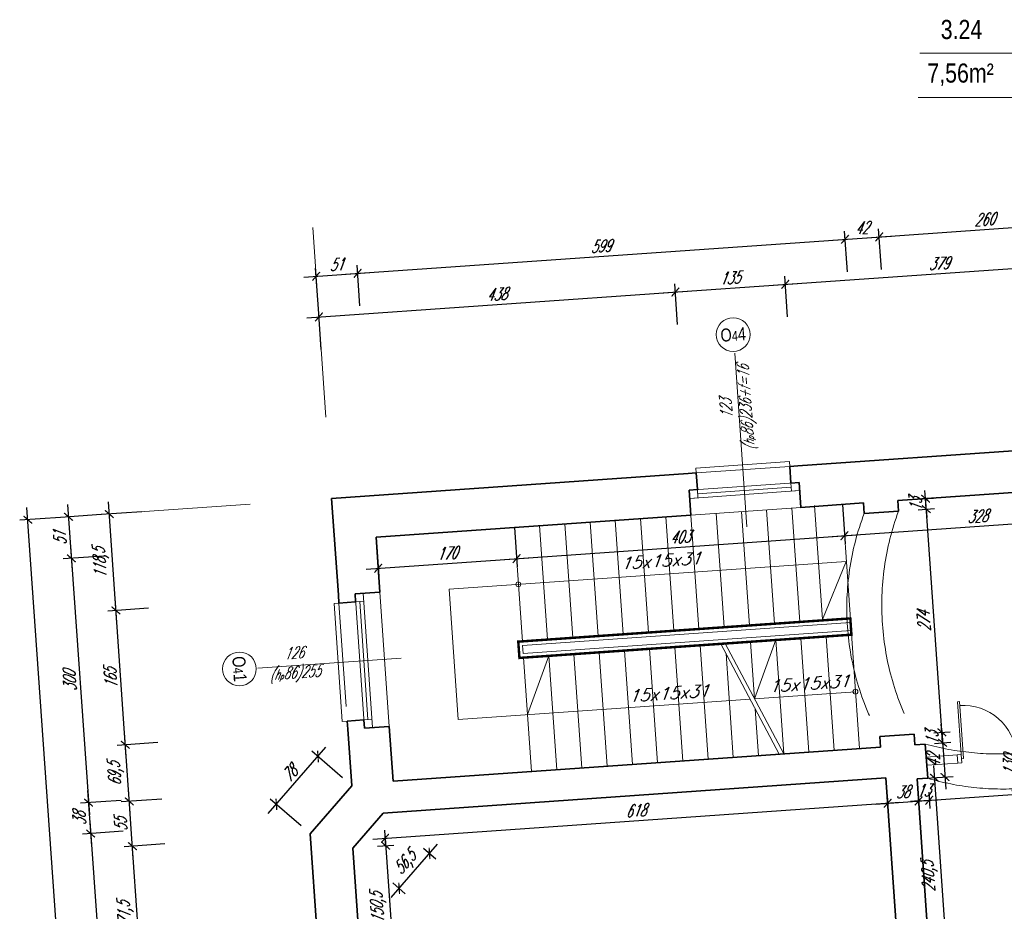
# Model space of a CAD drawing. Header units: millimetres. Extents: x 402 to 79005, y -7782 to 89952.
# Tile 45 of 256: x 21434 to 22641, y 17746 to 18839. Entities that reach past the tile are written whole.
import ezdxf

# ---------------------------------------------------------------- set-up
doc = ezdxf.new("R2010")
doc.units = ezdxf.units.MM
doc.header["$LTSCALE"] = 10
doc.linetypes.add('DASHED', pattern=[19.05, 12.7, -6.35])
doc.layers.get('0').update_dxf_attribs({"lineweight": 0})
doc.layers.get('Defpoints').update_dxf_attribs({"color": 253})
for name, color, linetype, lineweight in [('01 parter - ściany', 253, 'Continuous', 35), ('03-01_okna', 253, 'Continuous', 15), ('03-02_schody', 253, 'Continuous', 5), ('03_drzwi', 253, 'Continuous', 15), ('04-1_widok', 253, 'Continuous', 5), ('04-2_nad', 253, 'DASHED', 5), ('05-01_wymiary', 253, 'Continuous', 5), ('05-03_opis', 253, 'Continuous', 5)]:
    doc.layers.add(name, color=color, linetype=linetype, lineweight=lineweight)
doc.styles.add('ariel', font='ARIAL.TTF', dxfattribs={"width": 0.8})
doc.styles.add('ariel_wym', font='simplex.shx', dxfattribs={"width": 0.65, "oblique": 25})
doc.dimstyles.new('ariel 50', dxfattribs={"dimtxt": 15, "dimasz": 10, "dimexe": 10, "dimexo": 0, "dimgap": 5, "dimtad": 1, "dimdec": 1, "dimrnd": 0.5, "dimtxsty": 'ariel_wym', "dimblk": 'ARCHTICK', "dimcen": 2.5, "dimdle": 15, "dimazin": 0, "dimtfac": 1, "dimtdec": 1, "dimtix": 1, "dimtmove": 0, "dimatfit": 3, "dimldrblk": 'DOT', "dimfxl": 0, "dimarcsym": 0})
doc.dimstyles.new('ariel 50 wnętrze', dxfattribs={"dimtxt": 15, "dimasz": 10, "dimexe": 10, "dimexo": 0, "dimgap": 5, "dimtad": 1, "dimdec": 1, "dimrnd": 0.5, "dimtxsty": 'ariel_wym', "dimblk": 'ARCHTICK', "dimcen": 2.5, "dimdle": 15, "dimazin": 0, "dimtfac": 1, "dimtdec": 1, "dimtix": 1, "dimtmove": 0, "dimatfit": 3, "dimldrblk": 'DOT', "dimfxl": 0, "dimarcsym": 0})

# ---------------------------------------------------------------- blocks, each defined once
blk = doc.blocks.new('_ArchTick')
at = {"color": 0, "linetype": 'ByBlock', "const_width": 0.15}
blk.add_lwpolyline([(-0.5, -0.5), (0.5, 0.5)], dxfattribs=at)
blk = doc.blocks.new('*D3295')
at = {"layer": '05-01_wymiary', "color": 0, "lineweight": -2}
for p, q in [((21585.5, 17639.7), (21571.5, 17840.7)), ((21612.4, 17828.6), (21562.5, 17825.1)), ((21624.4, 17657.5), (21574.5, 17654))]:
    blk.add_line(p, q, dxfattribs=at)
at = {"layer": 'Defpoints', "color": 0, "lineweight": 0}
for p in [(21790.3, 17841), (21572.5, 17825.8), (21853.2, 17673.5)]:
    blk.add_point(p, dxfattribs=at)
at = {"layer": '05-01_wymiary', "color": 0, "lineweight": -2, "xscale": 10, "yscale": 10, "zscale": 10}
for p, rotation in [((21572.5, 17825.8), 94.00000000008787), ((21584.5, 17654.7), 274.0000000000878)]:
    blk.add_blockref('_ArchTick', p, dxfattribs=dict(at, rotation=rotation))
at = {"layer": '05-01_wymiary', "color": 0, "insert": (21564.6, 17739.3), "char_height": 15, "attachment_point": 5, "rotation": 94, "style": 'ariel_wym'}
blk.add_mtext('171,5', dxfattribs=at)
blk = doc.blocks.new('_Dot')
at = {"color": 0, "linetype": 'ByBlock', "lineweight": -2}
blk.add_line((-0.5, 0), (-1, 0), dxfattribs=at)
at = {"color": 0, "linetype": 'ByBlock', "const_width": 0.5}
blk.add_lwpolyline([(-0.25, 0, 1), (0.25, 0, 1)], format="xyb", close=True, dxfattribs=at)
blk = doc.blocks.new('*D3296')
at = {"layer": '05-01_wymiary', "color": 0, "lineweight": -2}
for p, q in [((21573.6, 17810.8), (21567.6, 17895.6)), ((21608.6, 17883.4), (21558.7, 17879.9)), ((21612.4, 17828.6), (21562.5, 17825.1))]:
    blk.add_line(p, q, dxfattribs=at)
at = {"layer": 'Defpoints', "color": 0, "lineweight": 0}
for p in [(21841.4, 17899.7), (21568.7, 17880.6), (21790.3, 17841)]:
    blk.add_point(p, dxfattribs=at)
at = {"layer": '05-01_wymiary', "color": 0, "lineweight": -2, "xscale": 10, "yscale": 10, "zscale": 10}
for p, rotation in [((21568.7, 17880.6), 94.00000000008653), ((21572.5, 17825.8), 274.0000000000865)]:
    blk.add_blockref('_ArchTick', p, dxfattribs=dict(at, rotation=rotation))
at = {"layer": '05-01_wymiary', "color": 0, "insert": (21558.1, 17852.3), "char_height": 15, "attachment_point": 5, "rotation": 94, "style": 'ariel_wym'}
blk.add_mtext('55', dxfattribs=at)
blk = doc.blocks.new('*D3297')
at = {"layer": '05-01_wymiary', "color": 0, "lineweight": -2}
for p, q in [((21569.7, 17865.7), (21562.8, 17964.9)), ((21603.7, 17952.8), (21553.9, 17949.3)), ((21608.6, 17883.4), (21558.7, 17879.9))]:
    blk.add_line(p, q, dxfattribs=at)
at = {"layer": 'Defpoints', "color": 0, "lineweight": 0}
for p in [(21887.4, 17972.6), (21563.8, 17950), (21841.4, 17899.7)]:
    blk.add_point(p, dxfattribs=at)
at = {"layer": '05-01_wymiary', "color": 0, "lineweight": -2, "xscale": 10, "yscale": 10, "zscale": 10}
for p, rotation in [((21563.8, 17950), 94.00000000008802), ((21568.7, 17880.6), 274.000000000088)]:
    blk.add_blockref('_ArchTick', p, dxfattribs=dict(at, rotation=rotation))
at = {"layer": '05-01_wymiary', "color": 0, "insert": (21552.4, 17914.3), "char_height": 15, "attachment_point": 5, "rotation": 94, "style": 'ariel_wym'}
blk.add_mtext('69,5', dxfattribs=at)
blk = doc.blocks.new('*D3298')
at = {"layer": '05-01_wymiary', "color": 0, "lineweight": -2}
for p, q in [((21564.9, 17935), (21551.3, 18129.5)), ((21592.2, 18117.4), (21542.3, 18113.9)), ((21603.7, 17952.8), (21553.9, 17949.3))]:
    blk.add_line(p, q, dxfattribs=at)
at = {"layer": 'Defpoints', "color": 0, "lineweight": 0}
for p in [(21875.9, 18137.2), (21552.3, 18114.6), (21887.4, 17972.6)]:
    blk.add_point(p, dxfattribs=at)
at = {"layer": '05-01_wymiary', "color": 0, "lineweight": -2, "xscale": 10, "yscale": 10, "zscale": 10}
for p, rotation in [((21552.3, 18114.6), 94.00000000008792), ((21563.8, 17950), 274.0000000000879)]:
    blk.add_blockref('_ArchTick', p, dxfattribs=dict(at, rotation=rotation))
at = {"layer": '05-01_wymiary', "color": 0, "insert": (21545.6, 18031.4), "char_height": 15, "attachment_point": 5, "rotation": 94, "style": 'ariel_wym'}
blk.add_mtext('165', dxfattribs=at)
blk = doc.blocks.new('*D3299')
at = {"layer": '05-01_wymiary', "color": 0, "lineweight": -2}
for p, q in [((21553.4, 18099.6), (21543, 18247.7)), ((21584, 18235.6), (21534.1, 18232.1)), ((21592.2, 18117.4), (21542.3, 18113.9))]:
    blk.add_line(p, q, dxfattribs=at)
at = {"layer": 'Defpoints', "color": 0, "lineweight": 0}
for p in [(21816.7, 18251.8), (21544.1, 18232.8), (21875.9, 18137.2)]:
    blk.add_point(p, dxfattribs=at)
at = {"layer": '05-01_wymiary', "color": 0, "lineweight": -2, "xscale": 10, "yscale": 10, "zscale": 10}
for p, rotation in [((21544.1, 18232.8), 94.0000000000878), ((21552.3, 18114.6), 274.0000000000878)]:
    blk.add_blockref('_ArchTick', p, dxfattribs=dict(at, rotation=rotation))
at = {"layer": '05-01_wymiary', "color": 0, "insert": (21534.3, 18172.7), "char_height": 15, "attachment_point": 5, "rotation": 94, "style": 'ariel_wym'}
blk.add_mtext('118,5', dxfattribs=at)
blk = doc.blocks.new('*D3300')
at = {"layer": '05-01_wymiary', "color": 0, "lineweight": -2}
for p, q in [((21493.1, 18244.3), (21498.8, 18163.5)), ((21534.1, 18232.1), (21484.2, 18228.6)), ((21537.6, 18181.2), (21487.8, 18177.7))]:
    blk.add_line(p, q, dxfattribs=at)
at = {"layer": 'Defpoints', "color": 0, "lineweight": 0}
for p in [(21816.7, 18251.8), (21871.2, 18204.5), (21497.7, 18178.4)]:
    blk.add_point(p, dxfattribs=at)
at = {"layer": '05-01_wymiary', "color": 0, "lineweight": -2, "xscale": 10, "yscale": 10, "zscale": 10}
for p, rotation in [((21494.2, 18229.3), 94.00000000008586), ((21497.7, 18178.4), 274.0000000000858)]:
    blk.add_blockref('_ArchTick', p, dxfattribs=dict(at, rotation=rotation))
at = {"layer": '05-01_wymiary', "color": 0, "insert": (21483.5, 18203), "char_height": 15, "attachment_point": 5, "rotation": 94, "style": 'ariel_wym'}
blk.add_mtext('51', dxfattribs=at)
blk = doc.blocks.new('*D3301')
at = {"layer": '05-01_wymiary', "color": 0, "lineweight": -2}
for p, q in [((21496.7, 18193.4), (21519.7, 17864.2)), ((21537.6, 18181.2), (21487.8, 18177.7)), ((21558.6, 17881.9), (21508.7, 17878.4))]:
    blk.add_line(p, q, dxfattribs=at)
at = {"layer": 'Defpoints', "color": 0, "lineweight": 0}
for p in [(21871.2, 18204.5), (21892.1, 17905.3), (21518.7, 17879.1)]:
    blk.add_point(p, dxfattribs=at)
at = {"layer": '05-01_wymiary', "color": 0, "lineweight": -2, "xscale": 10, "yscale": 10, "zscale": 10}
for p, rotation in [((21497.7, 18178.4), 94.00000000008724), ((21518.7, 17879.1), 274.0000000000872)]:
    blk.add_blockref('_ArchTick', p, dxfattribs=dict(at, rotation=rotation))
at = {"layer": '05-01_wymiary', "color": 0, "insert": (21495.7, 18027.9), "char_height": 15, "attachment_point": 5, "rotation": 94, "style": 'ariel_wym'}
blk.add_mtext('300', dxfattribs=at)
blk = doc.blocks.new('*D3302')
at = {"layer": '05-01_wymiary', "color": 0, "lineweight": -2}
for p, q in [((21517.6, 17894.1), (21522.4, 17826.3)), ((21558.6, 17881.9), (21508.7, 17878.4)), ((21561.2, 17844), (21511.3, 17840.5))]:
    blk.add_line(p, q, dxfattribs=at)
at = {"layer": 'Defpoints', "color": 0, "lineweight": 0}
for p in [(21892.1, 17905.3), (21879.9, 17866.3), (21521.3, 17841.2)]:
    blk.add_point(p, dxfattribs=at)
at = {"layer": '05-01_wymiary', "color": 0, "lineweight": -2, "xscale": 10, "yscale": 10, "zscale": 10}
for p, rotation in [((21518.7, 17879.1), 94.00000000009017), ((21521.3, 17841.2), 274.0000000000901)]:
    blk.add_blockref('_ArchTick', p, dxfattribs=dict(at, rotation=rotation))
at = {"layer": '05-01_wymiary', "color": 0, "insert": (21507.5, 17859.3), "char_height": 15, "attachment_point": 5, "rotation": 94, "style": 'ariel_wym'}
blk.add_mtext('38', dxfattribs=at)
blk = doc.blocks.new('*D3303')
at = {"layer": '05-01_wymiary', "color": 0, "lineweight": -2}
for p, q in [((21520.3, 17856.2), (21587.6, 16892.6)), ((21561.2, 17844), (21511.3, 17840.5)), ((21626.5, 16910.3), (21576.6, 16906.8))]:
    blk.add_line(p, q, dxfattribs=at)
at = {"layer": 'Defpoints', "color": 0, "lineweight": 0}
for p in [(21879.9, 17866.3), (21960, 16933.6), (21586.6, 16907.5)]:
    blk.add_point(p, dxfattribs=at)
at = {"layer": '05-01_wymiary', "color": 0, "lineweight": -2, "xscale": 10, "yscale": 10, "zscale": 10}
for p, rotation in [((21521.3, 17841.2), 94.00000000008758), ((21586.6, 16907.5), 274.0000000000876)]:
    blk.add_blockref('_ArchTick', p, dxfattribs=dict(at, rotation=rotation))
at = {"layer": '05-01_wymiary', "color": 0, "insert": (21541.5, 17373.5), "char_height": 15, "attachment_point": 5, "rotation": 94, "style": 'ariel_wym'}
blk.add_mtext('936', dxfattribs=at)
blk = doc.blocks.new('*D3316')
at = {"layer": '05-01_wymiary', "color": 0, "lineweight": -2}
for p, q in [((21752.5, 13818.9), (21443.2, 18240.8)), ((21484.2, 18228.6), (21434.3, 18225.1)), ((21791.3, 13836.7), (21741.4, 13833.2))]:
    blk.add_line(p, q, dxfattribs=at)
at = {"layer": 'Defpoints', "color": 0, "lineweight": 0}
for p in [(21816.7, 18251.8), (21444.3, 18225.8), (22198.6, 13865.1)]:
    blk.add_point(p, dxfattribs=at)
at = {"layer": '05-01_wymiary', "color": 0, "lineweight": -2, "xscale": 10, "yscale": 10, "zscale": 10}
for p, rotation in [((21444.3, 18225.8), 94.00000000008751), ((21751.4, 13833.9), 274.0000000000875)]:
    blk.add_blockref('_ArchTick', p, dxfattribs=dict(at, rotation=rotation))
at = {"layer": '05-01_wymiary', "color": 0, "insert": (21584, 16028.9), "char_height": 15, "attachment_point": 5, "rotation": 94, "style": 'ariel_wym'}
blk.add_mtext('4402,5', dxfattribs=at)
blk = doc.blocks.new('*D3317')
at = {"layer": '05-01_wymiary', "color": 0, "lineweight": -2}
for p, q in [((21786.2, 18473.2), (22253.1, 18505.9)), ((22240.9, 18464.9), (22237.4, 18514.8)), ((21804, 18434.3), (21800.5, 18484.2))]:
    blk.add_line(p, q, dxfattribs=at)
at = {"layer": 'Defpoints', "color": 0, "lineweight": 0}
for p in [(22238.1, 18504.8), (21816.7, 18251.8), (22257.2, 18231.5)]:
    blk.add_point(p, dxfattribs=at)
at = {"layer": '05-01_wymiary', "color": 0, "lineweight": -2, "xscale": 10, "yscale": 10, "zscale": 10}
for p, rotation in [((22238.1, 18504.8), 3.999999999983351), ((21801.2, 18474.3), 183.9999999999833)]:
    blk.add_blockref('_ArchTick', p, dxfattribs=dict(at, rotation=rotation))
at = {"layer": '05-01_wymiary', "color": 0, "insert": (22018.8, 18502), "char_height": 15, "attachment_point": 5, "rotation": 4, "style": 'ariel_wym'}
blk.add_mtext('438', dxfattribs=at)
blk = doc.blocks.new('*D3318')
at = {"layer": '05-01_wymiary', "color": 0, "lineweight": -2}
for p, q in [((22375.6, 18474.3), (22372.1, 18524.2)), ((22223.1, 18503.8), (22387.7, 18515.3)), ((22240.9, 18464.9), (22237.4, 18514.8))]:
    blk.add_line(p, q, dxfattribs=at)
at = {"layer": 'Defpoints', "color": 0, "lineweight": 0}
for p in [(22372.8, 18514.2), (22391.9, 18240.9), (22257.2, 18231.5)]:
    blk.add_point(p, dxfattribs=at)
at = {"layer": '05-01_wymiary', "color": 0, "lineweight": -2, "xscale": 10, "yscale": 10, "zscale": 10}
for p, rotation in [((22372.8, 18514.2), 3.999999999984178), ((22238.1, 18504.8), 183.9999999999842)]:
    blk.add_blockref('_ArchTick', p, dxfattribs=dict(at, rotation=rotation))
at = {"layer": '05-01_wymiary', "color": 0, "insert": (22304.6, 18522), "char_height": 15, "attachment_point": 5, "rotation": 4, "style": 'ariel_wym'}
blk.add_mtext('135', dxfattribs=at)
blk = doc.blocks.new('*D3319')
at = {"layer": '05-01_wymiary', "color": 0, "lineweight": -2}
for p, q in [((22357.8, 18513.2), (22765.8, 18541.7)), ((22753.6, 18500.8), (22750.2, 18550.6)), ((22375.6, 18474.3), (22372.1, 18524.2))]:
    blk.add_line(p, q, dxfattribs=at)
at = {"layer": 'Defpoints', "color": 0, "lineweight": 0}
for p in [(22750.9, 18540.7), (22770, 18267.4), (22391.9, 18240.9)]:
    blk.add_point(p, dxfattribs=at)
at = {"layer": '05-01_wymiary', "color": 0, "lineweight": -2, "xscale": 10, "yscale": 10, "zscale": 10}
for p, rotation in [((22750.9, 18540.7), 3.999999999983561), ((22372.8, 18514.2), 183.9999999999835)]:
    blk.add_blockref('_ArchTick', p, dxfattribs=dict(at, rotation=rotation))
at = {"layer": '05-01_wymiary', "color": 0, "insert": (22560.9, 18539.9), "char_height": 15, "attachment_point": 5, "rotation": 4, "style": 'ariel_wym'}
blk.add_mtext('379', dxfattribs=at)
blk = doc.blocks.new('*D3321')
at = {"layer": '05-01_wymiary', "color": 0, "lineweight": -2}
for p, q in [((21782.7, 18523.1), (21863.5, 18528.7)), ((21800.5, 18484.2), (21797, 18534.1)), ((21851.4, 18487.8), (21847.9, 18537.7))]:
    blk.add_line(p, q, dxfattribs=at)
at = {"layer": 'Defpoints', "color": 0, "lineweight": 0}
for p in [(21848.6, 18527.7), (21816.7, 18251.8), (21871.2, 18204.5)]:
    blk.add_point(p, dxfattribs=at)
at = {"layer": '05-01_wymiary', "color": 0, "lineweight": -2, "xscale": 10, "yscale": 10, "zscale": 10}
for p, rotation in [((21797.7, 18524.1), 183.9999999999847), ((21848.6, 18527.7), 3.999999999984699)]:
    blk.add_blockref('_ArchTick', p, dxfattribs=dict(at, rotation=rotation))
at = {"layer": '05-01_wymiary', "color": 0, "insert": (21822.3, 18538.4), "char_height": 15, "attachment_point": 5, "rotation": 4, "style": 'ariel_wym'}
blk.add_mtext('51', dxfattribs=at)
blk = doc.blocks.new('*D3322')
at = {"layer": '05-01_wymiary', "color": 0, "lineweight": -2}
for p, q in [((22448.9, 18529.6), (22445.4, 18579.4)), ((21833.6, 18526.6), (22461.1, 18570.5)), ((21851.4, 18487.8), (21847.9, 18537.7))]:
    blk.add_line(p, q, dxfattribs=at)
at = {"layer": 'Defpoints', "color": 0, "lineweight": 0}
for p in [(22446.1, 18569.5), (22468.7, 18246.3), (21871.2, 18204.5)]:
    blk.add_point(p, dxfattribs=at)
at = {"layer": '05-01_wymiary', "color": 0, "lineweight": -2, "xscale": 10, "yscale": 10, "zscale": 10}
for p, rotation in [((22446.1, 18569.5), 3.999999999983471), ((21848.6, 18527.7), 183.9999999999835)]:
    blk.add_blockref('_ArchTick', p, dxfattribs=dict(at, rotation=rotation))
at = {"layer": '05-01_wymiary', "color": 0, "insert": (22146.5, 18561), "char_height": 15, "attachment_point": 5, "rotation": 4, "style": 'ariel_wym'}
blk.add_mtext('599', dxfattribs=at)
blk = doc.blocks.new('*D3323')
at = {"layer": '05-01_wymiary', "color": 0, "lineweight": -2}
for p, q in [((22448.9, 18529.6), (22445.4, 18579.4)), ((22490.8, 18532.5), (22487.3, 18582.4)), ((22431.1, 18568.4), (22503, 18573.4))]:
    blk.add_line(p, q, dxfattribs=at)
at = {"layer": 'Defpoints', "color": 0, "lineweight": 0}
for p in [(22488, 18572.4), (22468.7, 18246.3), (22510.6, 18249.2)]:
    blk.add_point(p, dxfattribs=at)
at = {"layer": '05-01_wymiary', "color": 0, "lineweight": -2, "xscale": 10, "yscale": 10, "zscale": 10}
for p, rotation in [((22488, 18572.4), 3.999999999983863), ((22446.1, 18569.5), 183.9999999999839)]:
    blk.add_blockref('_ArchTick', p, dxfattribs=dict(at, rotation=rotation))
at = {"layer": '05-01_wymiary', "color": 0, "insert": (22466.2, 18583.4), "char_height": 15, "attachment_point": 5, "rotation": 4, "style": 'ariel_wym'}
blk.add_mtext('42', dxfattribs=at)
blk = doc.blocks.new('*D3324')
at = {"layer": '05-01_wymiary', "color": 0, "lineweight": -2}
for p, q in [((22750.2, 18550.6), (22746.7, 18600.5)), ((22473, 18571.4), (22762.3, 18591.6)), ((22490.8, 18532.5), (22487.3, 18582.4))]:
    blk.add_line(p, q, dxfattribs=at)
at = {"layer": 'Defpoints', "color": 0, "lineweight": 0}
for p in [(22747.4, 18590.5), (22770, 18267.4), (22510.6, 18249.2)]:
    blk.add_point(p, dxfattribs=at)
at = {"layer": '05-01_wymiary', "color": 0, "lineweight": -2, "xscale": 10, "yscale": 10, "zscale": 10}
for p, rotation in [((22747.4, 18590.5), 3.99999999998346), ((22488, 18572.4), 183.9999999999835)]:
    blk.add_blockref('_ArchTick', p, dxfattribs=dict(at, rotation=rotation))
at = {"layer": '05-01_wymiary', "color": 0, "insert": (22616.8, 18593.9), "char_height": 15, "attachment_point": 5, "rotation": 4, "style": 'ariel_wym'}
blk.add_mtext('260', dxfattribs=at)
blk = doc.blocks.new('*D3336')
at = {"layer": '05-01_wymiary', "color": 0, "lineweight": -2}
for p, q in [((22040.7, 18216.4), (22044.1, 18168.2)), ((21871.2, 18204.5), (21874.5, 18156.3)), ((21858.9, 18165.2), (22058.4, 18179.2))]:
    blk.add_line(p, q, dxfattribs=at)
at = {"layer": 'Defpoints', "color": 0, "lineweight": 0}
for p in [(22040.7, 18216.4), (21871.2, 18204.5), (22043.4, 18178.1)]:
    blk.add_point(p, dxfattribs=at)
at = {"layer": '05-01_wymiary', "color": 0, "lineweight": -2, "xscale": 10, "yscale": 10, "zscale": 10}
for p, rotation in [((22043.4, 18178.1), 3.99999999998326), ((21873.8, 18166.3), 183.9999999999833)]:
    blk.add_blockref('_ArchTick', p, dxfattribs=dict(at, rotation=rotation))
at = {"layer": '05-01_wymiary', "color": 0, "insert": (21957.8, 18184.7), "char_height": 15, "attachment_point": 5, "rotation": 4, "style": 'ariel_wym'}
blk.add_mtext('170', dxfattribs=at)
blk = doc.blocks.new('*D3337')
at = {"layer": '05-01_wymiary', "color": 0, "lineweight": -2}
for p, q in [((22442.8, 18244.5), (22446.1, 18196.3)), ((22040.7, 18216.4), (22044.1, 18168.2)), ((22028.5, 18177.1), (22460.4, 18207.3))]:
    blk.add_line(p, q, dxfattribs=at)
at = {"layer": 'Defpoints', "color": 0, "lineweight": 0}
for p in [(22442.8, 18244.5), (22040.7, 18216.4), (22445.4, 18206.2)]:
    blk.add_point(p, dxfattribs=at)
at = {"layer": '05-01_wymiary', "color": 0, "lineweight": -2, "xscale": 10, "yscale": 10, "zscale": 10}
for p, rotation in [((22445.4, 18206.2), 3.999999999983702), ((22043.4, 18178.1), 183.9999999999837)]:
    blk.add_blockref('_ArchTick', p, dxfattribs=dict(at, rotation=rotation))
at = {"layer": '05-01_wymiary', "color": 0, "insert": (22243.6, 18204.7), "char_height": 15, "attachment_point": 5, "rotation": 4, "style": 'ariel_wym'}
blk.add_mtext('403', dxfattribs=at)
blk = doc.blocks.new('*D3338')
at = {"layer": '05-01_wymiary', "color": 0, "lineweight": -2}
for p, q in [((22770, 18267.4), (22773.3, 18219.1)), ((22442.8, 18244.5), (22446.1, 18196.3)), ((22430.5, 18205.2), (22787.6, 18230.2))]:
    blk.add_line(p, q, dxfattribs=at)
at = {"layer": 'Defpoints', "color": 0, "lineweight": 0}
for p in [(22770, 18267.4), (22442.8, 18244.5), (22772.6, 18229.1)]:
    blk.add_point(p, dxfattribs=at)
at = {"layer": '05-01_wymiary', "color": 0, "lineweight": -2, "xscale": 10, "yscale": 10, "zscale": 10}
for p, rotation in [((22772.6, 18229.1), 3.999999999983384), ((22445.4, 18206.2), 183.9999999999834)]:
    blk.add_blockref('_ArchTick', p, dxfattribs=dict(at, rotation=rotation))
at = {"layer": '05-01_wymiary', "color": 0, "insert": (22608.2, 18230.1), "char_height": 15, "attachment_point": 5, "rotation": 4, "style": 'ariel_wym'}
blk.add_mtext('328', dxfattribs=at)
blk = doc.blocks.new('*U5')
for p, q in [((0, -0.025), (0, 0.025)), ((0, -0.675), (0, -0.7))]:
    blk.add_line(p, q)
for points in [[(0, 0.7), (0, 0.675), (-0.7, 0.675), (-0.7, 0.7), (-0.05, 0.7), (0.05, 0.7), (0.05, 0.75), (-0.05, 0.75), (-0.05, 0.7)], [(0, -0.7), (0, -0.675), (-0.7, -0.675), (-0.7, -0.7), (-0.05, -0.7), (0.05, -0.7), (0.05, -0.75), (-0.05, -0.75), (-0.05, -0.7)]]:
    blk.add_lwpolyline(points)
for centre, start, end in [((0, 0.675), 180, 270), ((0, -0.675), 90, 180)]:
    blk.add_arc(centre, 0.65, start, end)
blk = doc.blocks.new('*D3339')
at = {"layer": '05-01_wymiary', "color": 0, "lineweight": -2}
for p, q in [((22564.6, 17967.3), (22569.7, 17895.5)), ((22555.7, 17951.7), (22575.7, 17953.1)), ((22558.6, 17909.8), (22578.6, 17911.2))]:
    blk.add_line(p, q, dxfattribs=at)
at = {"layer": 'Defpoints', "color": 0, "lineweight": 0}
for p in [(22544.5, 17950.9), (22547.4, 17909), (22568.6, 17910.5)]:
    blk.add_point(p, dxfattribs=at)
at = {"layer": '05-01_wymiary', "color": 0, "lineweight": -2, "xscale": 10, "yscale": 10, "zscale": 10}
for p, rotation in [((22565.7, 17952.4), 94.00000000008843), ((22568.6, 17910.5), 274.0000000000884)]:
    blk.add_blockref('_ArchTick', p, dxfattribs=dict(at, rotation=rotation))
at = {"layer": '05-01_wymiary', "color": 0, "insert": (22554.7, 17930.5), "char_height": 15, "attachment_point": 5, "rotation": 94, "style": 'ariel_wym'}
blk.add_mtext('42', dxfattribs=at)
blk = doc.blocks.new('*D3340')
at = {"layer": '05-01_wymiary', "color": 0, "lineweight": -2}
for p, q in [((22554.6, 17924.5), (22573.5, 17654.5)), ((22545.7, 17908.9), (22565.6, 17910.3)), ((22562.5, 17668.7), (22582.4, 17670.1))]:
    blk.add_line(p, q, dxfattribs=at)
at = {"layer": 'Defpoints', "color": 0, "lineweight": 0}
for p in [(22534.5, 17908.1), (22551.2, 17668), (22572.4, 17669.4)]:
    blk.add_point(p, dxfattribs=at)
at = {"layer": '05-01_wymiary', "color": 0, "lineweight": -2, "xscale": 10, "yscale": 10, "zscale": 10}
for p, rotation in [((22555.6, 17909.6), 94.00000000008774), ((22572.4, 17669.4), 274.0000000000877)]:
    blk.add_blockref('_ArchTick', p, dxfattribs=dict(at, rotation=rotation))
at = {"layer": '05-01_wymiary', "color": 0, "insert": (22550.1, 17788.5), "char_height": 15, "attachment_point": 5, "rotation": 94, "style": 'ariel_wym'}
blk.add_mtext('240,5', dxfattribs=at)
blk = doc.blocks.new('*D3369')
at = {"layer": '05-01_wymiary', "color": 0, "lineweight": -2}
for p, q in [((22564.8, 17965.3), (22564.1, 17975.3)), ((22554.8, 17964.6), (22574.8, 17966)), ((22565.7, 17952.4), (22564.8, 17965.3)), ((22555.7, 17951.7), (22575.7, 17953.1)), ((22565.7, 17952.4), (22566.4, 17942.4))]:
    blk.add_line(p, q, dxfattribs=at)
at = {"layer": 'Defpoints', "color": 0, "lineweight": 0}
for p in [(22530.6, 17962.9), (22564.8, 17965.3), (22544.5, 17950.9)]:
    blk.add_point(p, dxfattribs=at)
at = {"layer": '05-01_wymiary', "color": 0, "lineweight": -2, "xscale": 10, "yscale": 10, "zscale": 10}
for p, rotation in [((22564.8, 17965.3), 274.00000000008), ((22565.7, 17952.4), 94.00000000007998)]:
    blk.add_blockref('_ArchTick', p, dxfattribs=dict(at, rotation=rotation))
at = {"layer": '05-01_wymiary', "color": 0, "insert": (22552.8, 17958), "char_height": 15, "attachment_point": 5, "rotation": 94, "style": 'ariel_wym'}
blk.add_mtext('13', dxfattribs=at)
blk = doc.blocks.new('*D3370')
at = {"layer": '05-01_wymiary', "color": 0, "lineweight": -2}
for p, q in [((22565.8, 17950.4), (22544.6, 18253.6)), ((22535.7, 18238), (22555.6, 18239.4)), ((22554.8, 17964.6), (22574.8, 17966))]:
    blk.add_line(p, q, dxfattribs=at)
at = {"layer": 'Defpoints', "color": 0, "lineweight": 0}
for p in [(22545.7, 18238.7), (22511.5, 18236.3), (22530.6, 17962.9)]:
    blk.add_point(p, dxfattribs=at)
at = {"layer": '05-01_wymiary', "color": 0, "lineweight": -2, "xscale": 10, "yscale": 10, "zscale": 10}
for p, rotation in [((22545.7, 18238.7), 94.00000000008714), ((22564.8, 17965.3), 274.0000000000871)]:
    blk.add_blockref('_ArchTick', p, dxfattribs=dict(at, rotation=rotation))
at = {"layer": '05-01_wymiary', "color": 0, "insert": (22542.8, 18101.1), "char_height": 15, "attachment_point": 5, "rotation": 94, "style": 'ariel_wym'}
blk.add_mtext('274', dxfattribs=at)
blk = doc.blocks.new('*D3371')
at = {"layer": '05-01_wymiary', "color": 0, "lineweight": -2}
for p, q in [((22534.8, 18250.9), (22554.7, 18252.3)), ((22544.8, 18251.6), (22544.1, 18261.6)), ((22545.7, 18238.7), (22544.8, 18251.6)), ((22535.7, 18238), (22555.6, 18239.4)), ((22545.7, 18238.7), (22546.4, 18228.7))]:
    blk.add_line(p, q, dxfattribs=at)
at = {"layer": 'Defpoints', "color": 0, "lineweight": 0}
for p in [(22544.8, 18251.6), (22510.6, 18249.2), (22511.5, 18236.3)]:
    blk.add_point(p, dxfattribs=at)
at = {"layer": '05-01_wymiary', "color": 0, "lineweight": -2, "xscale": 10, "yscale": 10, "zscale": 10}
for p, rotation in [((22544.8, 18251.6), 274.0000000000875), ((22545.7, 18238.7), 94.0000000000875)]:
    blk.add_blockref('_ArchTick', p, dxfattribs=dict(at, rotation=rotation))
at = {"layer": '05-01_wymiary', "color": 0, "insert": (22532.7, 18244.3), "char_height": 15, "attachment_point": 5, "rotation": 94, "style": 'ariel_wym'}
blk.add_mtext('13', dxfattribs=at)
blk = doc.blocks.new('*D2611')
at = {"layer": '05-01_wymiary', "color": 0, "lineweight": -2}
for p, q in [((22497.7, 17888.4), (22499.1, 17868.5)), ((21867.1, 17834.3), (22513.4, 17879.5)), ((21881.4, 17845.3), (21882.8, 17825.4))]:
    blk.add_line(p, q, dxfattribs=at)
at = {"layer": 'Defpoints', "color": 0, "lineweight": 0}
for p in [(22496.3, 17909.4), (22498.4, 17878.4), (21879.9, 17866.3)]:
    blk.add_point(p, dxfattribs=at)
at = {"layer": '05-01_wymiary', "color": 0, "lineweight": -2, "xscale": 10, "yscale": 10, "zscale": 10}
for p, rotation in [((22498.4, 17878.4), 3.999999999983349), ((21882.1, 17835.3), 183.9999999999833)]:
    blk.add_blockref('_ArchTick', p, dxfattribs=dict(at, rotation=rotation))
at = {"layer": '05-01_wymiary', "color": 0, "insert": (22189.4, 17869.4), "char_height": 15, "attachment_point": 5, "rotation": 4, "style": 'ariel_wym'}
blk.add_mtext('618', dxfattribs=at)
blk = doc.blocks.new('*D2612')
at = {"layer": '05-01_wymiary', "color": 0, "lineweight": -2}
for p, q in [((22497.7, 17888.4), (22499.1, 17868.5)), ((22535.6, 17891.1), (22537, 17871.1)), ((22483.5, 17877.4), (22551.3, 17882.1))]:
    blk.add_line(p, q, dxfattribs=at)
at = {"layer": 'Defpoints', "color": 0, "lineweight": 0}
for p in [(22496.3, 17909.4), (22534.5, 17908.1), (22536.3, 17881.1)]:
    blk.add_point(p, dxfattribs=at)
at = {"layer": '05-01_wymiary', "color": 0, "lineweight": -2, "xscale": 10, "yscale": 10, "zscale": 10}
for p, rotation in [((22498.4, 17878.4), 183.9999999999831), ((22536.3, 17881.1), 3.999999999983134)]:
    blk.add_blockref('_ArchTick', p, dxfattribs=dict(at, rotation=rotation))
at = {"layer": '05-01_wymiary', "color": 0, "insert": (22516.5, 17892.2), "char_height": 15, "attachment_point": 5, "rotation": 4, "style": 'ariel_wym'}
blk.add_mtext('38', dxfattribs=at)
blk = doc.blocks.new('*D2613')
at = {"layer": '05-01_wymiary', "color": 0, "lineweight": -2}
for p, q in [((22535.6, 17891.1), (22537, 17871.1)), ((22548.6, 17892), (22550, 17872)), ((22536.3, 17881.1), (22526.4, 17880.4)), ((22536.3, 17881.1), (22549.3, 17882)), ((22549.3, 17882), (22559.3, 17882.7))]:
    blk.add_line(p, q, dxfattribs=at)
at = {"layer": 'Defpoints', "color": 0, "lineweight": 0}
for p in [(22534.5, 17908.1), (22547.4, 17909), (22549.3, 17882)]:
    blk.add_point(p, dxfattribs=at)
at = {"layer": '05-01_wymiary', "color": 0, "lineweight": -2, "xscale": 10, "yscale": 10, "zscale": 10}
for p, rotation in [((22549.3, 17882), 183.9999999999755), ((22536.3, 17881.1), 3.99999999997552)]:
    blk.add_blockref('_ArchTick', p, dxfattribs=dict(at, rotation=rotation))
at = {"layer": '05-01_wymiary', "color": 0, "insert": (22542, 17894), "char_height": 15, "attachment_point": 5, "rotation": 4, "style": 'ariel_wym'}
blk.add_mtext('13', dxfattribs=at)
blk = doc.blocks.new('*D2614')
at = {"layer": '05-01_wymiary', "color": 0, "lineweight": -2}
for p, q in [((22774.1, 17907.7), (22775.5, 17887.8)), ((22534.3, 17880.9), (22789.7, 17898.8)), ((22548.6, 17892), (22550, 17872))]:
    blk.add_line(p, q, dxfattribs=at)
at = {"layer": 'Defpoints', "color": 0, "lineweight": 0}
for p in [(22772.9, 17924.7), (22547.4, 17909), (22774.8, 17897.8)]:
    blk.add_point(p, dxfattribs=at)
at = {"layer": '05-01_wymiary', "color": 0, "lineweight": -2, "xscale": 10, "yscale": 10, "zscale": 10}
for p, rotation in [((22774.8, 17897.8), 3.999999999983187), ((22549.3, 17882), 183.9999999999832)]:
    blk.add_blockref('_ArchTick', p, dxfattribs=dict(at, rotation=rotation))
at = {"layer": '05-01_wymiary', "color": 0, "insert": (22661.2, 17902.3), "char_height": 15, "attachment_point": 5, "rotation": 4, "style": 'ariel_wym'}
blk.add_mtext('226', dxfattribs=at)
blk = doc.blocks.new('*D2616')
at = {"layer": '05-01_wymiary', "color": 0, "lineweight": -2}
for p, q in [((21889.7, 17762.8), (21946.6, 17828.2)), ((21929.2, 17823.5), (21944.3, 17810.4)), ((21891.9, 17780.7), (21907, 17767.5))]:
    blk.add_line(p, q, dxfattribs=at)
at = {"layer": 'Defpoints', "color": 0, "lineweight": 0}
for p in [(21879.9, 17866.3), (21842.7, 17823.5), (21936.7, 17816.9)]:
    blk.add_point(p, dxfattribs=at)
at = {"layer": '05-01_wymiary', "color": 0, "lineweight": -2, "xscale": 10, "yscale": 10, "zscale": 10}
for p, rotation in [((21936.7, 17816.9), 48.99999999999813), ((21899.5, 17774.1), 228.9999999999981)]:
    blk.add_blockref('_ArchTick', p, dxfattribs=dict(at, rotation=rotation))
at = {"layer": '05-01_wymiary', "color": 0, "insert": (21907.6, 17804.6), "char_height": 15, "attachment_point": 5, "rotation": 49, "style": 'ariel_wym'}
blk.add_mtext('56,5', dxfattribs=at)
blk = doc.blocks.new('*D2617')
at = {"layer": '05-01_wymiary', "color": 0, "lineweight": -2}
for p, q in [((21882, 17841.3), (21894.6, 17661.3)), ((21873.1, 17825.6), (21893, 17827)), ((21883.6, 17675.6), (21903.5, 17677))]:
    blk.add_line(p, q, dxfattribs=at)
at = {"layer": 'Defpoints', "color": 0, "lineweight": 0}
for p in [(21842.7, 17823.5), (21853.2, 17673.5), (21893.5, 17676.3)]:
    blk.add_point(p, dxfattribs=at)
at = {"layer": '05-01_wymiary', "color": 0, "lineweight": -2, "xscale": 10, "yscale": 10, "zscale": 10}
for p, rotation in [((21883, 17826.3), 94.00000000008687), ((21893.5, 17676.3), 274.0000000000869)]:
    blk.add_blockref('_ArchTick', p, dxfattribs=dict(at, rotation=rotation))
at = {"layer": '05-01_wymiary', "color": 0, "insert": (21874.4, 17750.3), "char_height": 15, "attachment_point": 5, "rotation": 94, "style": 'ariel_wym'}
blk.add_mtext('150,5', dxfattribs=at)
blk = doc.blocks.new('*D3066')
at = {"layer": '05-01_wymiary', "color": 0, "lineweight": -2}
for p, q in [((21739.1, 17865.6), (21809.8, 17947)), ((21830.2, 17909.4), (21792.4, 17942.2)), ((21779.2, 17850.7), (21741.4, 17883.5))]:
    blk.add_line(p, q, dxfattribs=at)
at = {"layer": 'Defpoints', "color": 0, "lineweight": 0}
for p in [(21800, 17935.7), (21841.4, 17899.7), (21790.3, 17841)]:
    blk.add_point(p, dxfattribs=at)
at = {"layer": '05-01_wymiary', "color": 0, "lineweight": -2, "xscale": 10, "yscale": 10, "zscale": 10}
for p, rotation in [((21800, 17935.7), 49.00000000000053), ((21749, 17877), 229.0000000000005)]:
    blk.add_blockref('_ArchTick', p, dxfattribs=dict(at, rotation=rotation))
at = {"layer": '05-01_wymiary', "color": 0, "insert": (21765, 17914.5), "char_height": 15, "attachment_point": 5, "rotation": 49, "style": 'ariel_wym'}
blk.add_mtext('78', dxfattribs=at)

msp = doc.modelspace()

# ---------------------------------------------------------------- linework, layer by layer
at = {"layer": '01 parter - ściany'}
for p, q in [((22388.334, 18291.817), (22809.306, 18321.254)), ((22378.358, 18291.12), (22388.334, 18291.817)), ((22379.788, 18270.67), (22378.358, 18291.12)), ((21816.729, 18251.847), (22253.662, 18282.4)), ((22263.638, 18283.098), (22253.662, 18282.4)), ((22265.068, 18262.648), (22263.638, 18283.098)), ((22255.092, 18261.95), (22265.068, 18262.648)), ((22257.22, 18231.524), (22255.092, 18261.95)), ((22389.764, 18271.367), (22379.788, 18270.67)), ((22391.891, 18240.942), (22389.764, 18271.367)), ((22510.601, 18249.243), (22769.968, 18267.379)), ((21824.995, 18133.635), (21816.729, 18251.847)), ((22391.891, 18240.942), (22468.704, 18246.313)), ((22468.704, 18246.313), (22469.61, 18233.344)), ((22510.601, 18249.243), (22511.508, 18236.274)), ((21871.163, 18204.529), (22257.22, 18231.524)), ((22469.61, 18233.344), (22511.508, 18236.274)), ((21875.871, 18137.193), (21871.163, 18204.529)), ((21825.693, 18123.66), (21824.995, 18133.635)), ((21875.871, 18137.193), (21845.446, 18135.065)), ((21845.446, 18135.065), (21846.143, 18125.09)), ((21846.143, 18125.09), (21825.693, 18123.66)), ((21856.258, 17980.443), (21835.808, 17979.013)), ((21835.808, 17979.013), (21836.505, 17969.037)), ((21856.955, 17970.467), (21856.258, 17980.443)), ((21887.381, 17972.595), (21856.955, 17970.467)), ((21892.09, 17905.259), (21887.381, 17972.595)), ((21841.353, 17899.707), (21836.505, 17969.037)), ((22488.724, 17960.012), (22530.621, 17962.942)), ((22531.528, 17949.973), (22530.621, 17962.942)), ((22489.63, 17947.044), (22488.724, 17960.012)), ((22531.528, 17949.973), (22544.497, 17950.88)), ((22547.426, 17908.982), (22544.497, 17950.88)), ((21892.09, 17905.259), (22489.63, 17947.044)), ((21879.901, 17866.314), (22496.271, 17909.415)), ((22513.341, 17665.311), (22496.271, 17909.415)), ((22534.458, 17908.076), (22547.426, 17908.982)), ((22551.248, 17667.962), (22534.458, 17908.076)), ((21841.353, 17899.707), (21790.324, 17841.004)), ((21879.901, 17866.314), (21842.673, 17823.488)), ((21802.985, 17659.946), (21790.324, 17841.004)), ((21853.163, 17673.479), (21842.673, 17823.488))]:
    msp.add_line(p, q, dxfattribs=at)
at = {"layer": '03-01_okna', "linetype": 'DASHED'}
for p, q in [((22263.638, 18283.098), (22378.358, 18291.12)), ((21825.693, 18123.66), (21835.808, 17979.013))]:
    msp.add_line(p, q, dxfattribs=at)
at = {"layer": '03-01_okna', "linetype": 'Continuous', "lineweight": 0}
for p, q in [((22255.092, 18261.95), (22389.764, 18271.367)), ((22265.766, 18252.672), (22265.068, 18262.648)), ((22265.417, 18257.66), (22380.137, 18265.682)), ((22380.485, 18260.694), (22379.788, 18270.67)), ((22255.79, 18251.974), (22390.461, 18261.392)), ((22255.79, 18251.974), (22265.766, 18252.672)), ((22390.461, 18261.392), (22380.485, 18260.694)), ((21845.446, 18135.065), (21856.955, 17970.467)), ((21845.446, 18135.065), (21846.143, 18125.09)), ((21855.421, 18135.763), (21866.931, 17971.165)), ((21846.143, 18125.09), (21856.119, 18125.787)), ((21851.131, 18125.439), (21861.246, 17980.792)), ((21856.258, 17980.443), (21866.233, 17981.141)), ((21856.955, 17970.467), (21856.258, 17980.443))]:
    msp.add_line(p, q, dxfattribs=at)
for points in [[(22378.358, 18291.12), (22377.939, 18297.105), (22263.219, 18289.083), (22263.638, 18283.098)], [(21835.808, 17979.013), (21829.822, 17978.595), (21819.708, 18123.241), (21825.693, 18123.66)]]:
    msp.add_lwpolyline(points, dxfattribs=at)
at = {"layer": '03-02_schody'}
for p, q in [((22349.993, 18238.012), (22359.759, 18098.353)), ((22380.918, 18240.174), (22390.684, 18100.515)), ((22408.647, 18243.366), (22418.413, 18103.707)), ((22442.767, 18244.499), (22463.694, 17945.23)), ((22195.371, 18227.199), (22205.137, 18087.541)), ((22226.295, 18229.362), (22236.061, 18089.703)), ((22257.22, 18231.524), (22266.986, 18091.865)), ((22288.144, 18233.687), (22297.91, 18094.028)), ((22319.069, 18235.849), (22328.835, 18096.19)), ((22040.749, 18216.387), (22050.514, 18076.728)), ((22071.673, 18218.55), (22081.439, 18078.891)), ((22102.598, 18220.712), (22112.363, 18081.053)), ((22133.522, 18222.875), (22143.288, 18083.216)), ((22164.447, 18225.037), (22174.212, 18085.378)), ((21960.839, 18140.628), (22447.65, 18174.67)), ((22447.65, 18174.67), (22418.413, 18103.707)), ((21972, 17981.018), (21960.839, 18140.628)), ((22452.882, 18099.852), (22050.863, 18071.74)), ((22453.579, 18089.877), (22051.561, 18061.765)), ((22423.003, 18082.726), (22432.769, 17943.067)), ((22050.863, 18071.74), (22051.561, 18061.765)), ((22237.457, 18069.752), (22247.222, 17930.093)), ((22268.381, 18071.914), (22278.147, 17932.255)), ((22293.85, 18073.695), (22365.465, 17938.361)), ((22299.305, 18074.077), (22370.92, 17938.743)), ((22330.23, 18076.239), (22335.113, 18006.41)), ((22335.113, 18006.41), (22361.154, 18078.401)), ((22361.154, 18078.401), (22370.92, 17938.743)), ((22392.079, 18080.564), (22401.845, 17940.905)), ((22051.91, 18056.777), (22061.676, 17917.118)), ((22056.793, 17986.947), (22082.834, 18058.939)), ((22082.834, 18058.939), (22092.6, 17919.28)), ((22113.759, 18061.102), (22123.524, 17921.443)), ((22144.683, 18063.264), (22154.449, 17923.605)), ((22175.608, 18065.427), (22185.373, 17925.768)), ((22206.532, 18067.589), (22216.298, 17927.93)), ((22300.167, 18061.759), (22309.071, 17934.418)), ((22335.113, 18006.41), (22458.811, 18015.059)), ((21972, 17981.018), (22329.658, 18006.028)), ((22335.974, 17994.092), (22339.996, 17936.58))]:
    msp.add_line(p, q, dxfattribs=at)
at = {"layer": '03-02_schody', "const_width": 3}
msp.add_lwpolyline([(22453.928, 18084.889), (22046.922, 18056.428), (22045.527, 18076.379), (22452.533, 18104.84)], close=True, dxfattribs=at)
at = {"layer": '03-02_schody'}
for centre in [(22045.632, 18146.558), (22458.811, 18015.059)]:
    msp.add_circle(centre, 3, dxfattribs=at)
at = {"layer": '03_drzwi'}
for p, q in [((22583.52, 17937.57), (22545.613, 17934.919)), ((22584.218, 17927.594), (22546.31, 17924.943))]:
    msp.add_line(p, q, dxfattribs=at)
at = {"layer": '04-1_widok'}
for p, q in [((22391.891, 18240.942), (22257.22, 18231.524)), ((21875.871, 18137.193), (21887.381, 17972.595))]:
    msp.add_line(p, q, dxfattribs=at)
at = {"layer": '04-2_nad', "ltscale": 2}
for centre, radius, start, end in [((22774.069, 18117.3), 325.824, 159.135609, 208.864391), ((22827.329, 18121.024), 336.193, 159.95183, 208.04817), ((22634.774, 18279.773), 341.058, 254.650984, 293.349016), ((22638.991, 18219.461), 323.699, 253.568338, 294.431662)]:
    msp.add_arc(centre, radius, start, end, dxfattribs=at)
at = {"layer": '05-01_wymiary'}
for p, q in [((21793.504, 18583.985), (21809.754, 18351.603)), ((21434.32, 18225.106), (21716.973, 18244.871))]:
    msp.add_line(p, q, dxfattribs=at)
at = {"layer": '05-03_opis'}
for p, q in [((22537.69, 18797.371), (22952.029, 18797.371)), ((22535.712, 18743.297), (22830.624, 18743.297))]:
    msp.add_line(p, q, dxfattribs=at)
at = {"layer": '05-03_opis', "lineweight": 0}
for p, q in [((22325.895, 18217.08), (22311.002, 18430.052)), ((21901.961, 18056.316), (21726.372, 18044.038))]:
    msp.add_line(p, q, dxfattribs=at)
for centre in [(22308.921, 18452.651), (21703.704, 18042.954)]:
    msp.add_circle(centre, 20.689, dxfattribs=at)

# ---------------------------------------------------------------- block references
at = {"layer": '03_drzwi', "xscale": 99.99999999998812, "yscale": 99.99999999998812, "zscale": 99.99999999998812, "rotation": 273.9999999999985}
msp.add_blockref('*U5', (22658.686, 17937.814), dxfattribs=at)

# ---------------------------------------------------------------- texts
at = {"layer": '03_drzwi', "insert": (22680.138, 17911.739), "char_height": 15, "width": 160.59049, "attachment_point": 7, "rotation": 90, "style": 'ariel_wym'}
msp.add_mtext('130\\P220', dxfattribs=at)
at = {"layer": '05-03_opis', "char_height": 23.4234, "width": 108.9126, "attachment_point": 5, "style": 'ariel'}
for s, insert in [('{\\fArial|b0|i0|c238|p34;3.24}', (22588.817, 18826.378)), ('{\\fArial|b0|i0|c238|p34;7,56m²}', (22587.692, 18770.963))]:
    msp.add_mtext(s, dxfattribs=dict(at, insert=insert))
at = {"layer": '05-03_opis', "lineweight": 0, "attachment_point": 5}
for s, insert, char_height, width, rotation, style in [('O{\\H0.7576x;4}4', (22308.921, 18452.651), 15.84, 75.19353, 4, 'ariel'), ('123\\P({\\H0.8333x;h\\H0.6x;p}86)236+f=16', (22314.658, 18362.424), 14.4, 62.66128, 94, 'ariel_wym'), ('{\\W1;15x15x31}', (22219.603, 18175.457), 15, 55, 4, 'ariel_wym'), ('O{\\H0.7576x;4}1', (21703.704, 18042.954), 15.84, 75.19353, 274, 'ariel'), ('126\\P({\\H0.8333x;h\\H0.6x;p}86)255', (21771.071, 18048.237), 14.4, 62.66128, 4, 'ariel_wym'), ('{\\W1;15x15x31}', (22401.583, 18024.836), 15, 55, 4, 'ariel_wym'), ('{\\W1;15x15x31}', (22229.415, 18012.996), 15, 55, 4, 'ariel_wym')]:
    msp.add_mtext(s, dxfattribs=dict(at, insert=insert, char_height=char_height, width=width, rotation=rotation, style=style))

# ---------------------------------------------------------------- dimensions: what is measured, and where the dimension line sits
at = {"layer": '05-01_wymiary'}
for base, p1, p2, angle, dimstyle, picture, middle in [((22747.37, 18590.539), (22510.601, 18249.243), (22769.968, 18267.379), 4, 'ariel 50', '*D3324', (22616.815, 18593.94)), ((22488.004, 18572.402), (22468.704, 18246.313), (22510.601, 18249.243), 4, 'ariel 50', '*D3323', (22466.183, 18583.407)), ((22446.106, 18569.472), (21871.163, 18204.529), (22468.704, 18246.313), 4, 'ariel 50', '*D3322', (22146.464, 18561.05)), ((21848.565, 18527.688), (21816.729, 18251.847), (21871.163, 18204.529), 4, 'ariel 50', '*D3321', (21822.255, 18538.379)), ((22750.858, 18540.661), (22391.891, 18240.942), (22769.968, 18267.379), 4, 'ariel 50', '*D3319', (22560.948, 18539.911)), ((22372.781, 18514.223), (22257.22, 18231.524), (22391.891, 18240.942), 4, 'ariel 50', '*D3318', (22304.574, 18521.984)), ((22238.11, 18504.806), (21816.729, 18251.847), (22257.22, 18231.524), 4, 'ariel 50', '*D3317', (22018.772, 18501.999)), ((21444.296, 18225.804), (22198.573, 13865.141), (21816.729, 18251.847), 94, 'ariel 50', '*D3316', (21583.958, 16028.866)), ((21497.732, 18178.416), (21816.729, 18251.847), (21871.163, 18204.529), 94, 'ariel 50', '*D3300', (21483.484, 18202.982)), ((21544.052, 18232.779), (21875.871, 18137.193), (21816.729, 18251.847), 94, 'ariel 50', '*D3299', (21534.291, 18172.702)), ((22043.424, 18178.128), (21871.163, 18204.529), (22040.749, 18216.387), 4, 'ariel 50', '*D3336', (21957.759, 18184.668)), ((21518.659, 17879.147), (21871.163, 18204.529), (21892.09, 17905.259), 94, 'ariel 50', '*D3301', (21495.726, 18027.909)), ((21552.319, 18114.568), (21887.381, 17972.595), (21875.871, 18137.193), 94, 'ariel 50', '*D3298', (21545.604, 18031.397)), ((21563.828, 17949.97), (21841.353, 17899.707), (21887.381, 17972.595), 94, 'ariel 50', '*D3297', (21552.358, 17914.333)), ((22568.615, 17910.464), (22544.497, 17950.88), (22547.426, 17908.982), 94, 'ariel 50 wnętrze', '*D3339', (22554.681, 17930.541)), ((21521.31, 17841.239), (21892.09, 17905.259), (21879.901, 17866.314), 94, 'ariel 50', '*D3302', (21507.515, 17859.321)), ((22498.438, 17878.439), (21879.901, 17866.314), (22496.271, 17909.415), 4, 'ariel 50 wnętrze', '*D2611', (22189.381, 17869.358)), ((21568.677, 17880.639), (21790.324, 17841.004), (21841.353, 17899.707), 94, 'ariel 50', '*D3296', (21558.125, 17852.334)), ((21586.602, 16907.519), (21879.901, 17866.314), (21960.032, 16933.632), 94, 'ariel 50', '*D3303', (21541.486, 17373.507)), ((21572.513, 17825.773), (21853.163, 17673.479), (21790.324, 17841.004), 94, 'ariel 50', '*D3295', (21564.6, 17739.261)), ((21893.535, 17676.303), (21842.673, 17823.488), (21853.163, 17673.479), 94, 'ariel 50 wnętrze', '*D2617', (21874.396, 17750.335))]:
    dim = msp.add_linear_dim(base=base, p1=p1, p2=p2, angle=angle, dimstyle=dimstyle, dxfattribs=at)
    dim.commit()
    dim.dimension.update_dxf_attribs({"geometry": picture, "text_midpoint": middle})
for base, p1, p2, angle, dimstyle, picture, middle in [((22772.643, 18229.12), (22442.767, 18244.499), (22769.968, 18267.379), 4, 'ariel 50', '*D3338', (22608.171, 18230.15)), ((22544.759, 18251.631), (22511.508, 18236.274), (22510.601, 18249.243), 94, 'ariel 50 wnętrze', '*D3371', (22532.742, 18244.275)), ((22545.665, 18238.663), (22530.621, 17962.942), (22511.508, 18236.274), 94, 'ariel 50 wnętrze', '*D3370', (22542.753, 18101.124)), ((22445.442, 18206.24), (22040.749, 18216.387), (22442.767, 18244.499), 4, 'ariel 50', '*D3337', (22243.561, 18204.654)), ((22564.779, 17965.33), (22544.497, 17950.88), (22530.621, 17962.942), 94, 'ariel 50 wnętrze', '*D3369', (22552.763, 17957.974)), ((22774.763, 17897.761), (22547.426, 17908.982), (22772.876, 17924.747), 4, 'ariel 50 wnętrze', '*D2614', (22661.166, 17902.348)), ((22572.437, 17669.444), (22534.458, 17908.076), (22551.248, 17667.962), 94, 'ariel 50 wnętrze', '*D3340', (22550.148, 17788.529)), ((22536.345, 17881.089), (22496.271, 17909.415), (22534.458, 17908.076), 4, 'ariel 50 wnętrze', '*D2612', (22516.519, 17892.233)), ((22549.313, 17881.996), (22534.458, 17908.076), (22547.426, 17908.982), 4, 'ariel 50 wnętrze', '*D2613', (22541.957, 17894.012))]:
    dim = msp.add_linear_dim(base=base, p1=p1, p2=p2, angle=angle, dimstyle=dimstyle, override={"dimtmove": 1}, dxfattribs=at)
    dim.commit()
    dim.dimension.update_dxf_attribs({"geometry": picture, "text_midpoint": middle})
for p1, p2, distance, dimstyle, picture, middle in [((21790.324, 17841.004), (21841.353, 17899.707), 54.8, 'ariel 50', '*D3066', (21765.046, 17914.508)), ((21842.673, 17823.488), (21879.901, 17866.314), -75.292, 'ariel 50 wnętrze', '*D2616', (21907.599, 17804.643))]:
    dim = msp.add_aligned_dim(p1=p1, p2=p2, distance=distance, dimstyle=dimstyle, dxfattribs=at)
    dim.commit()
    dim.dimension.update_dxf_attribs({"geometry": picture, "text_midpoint": middle})

doc.saveas('drawing.dxf')
